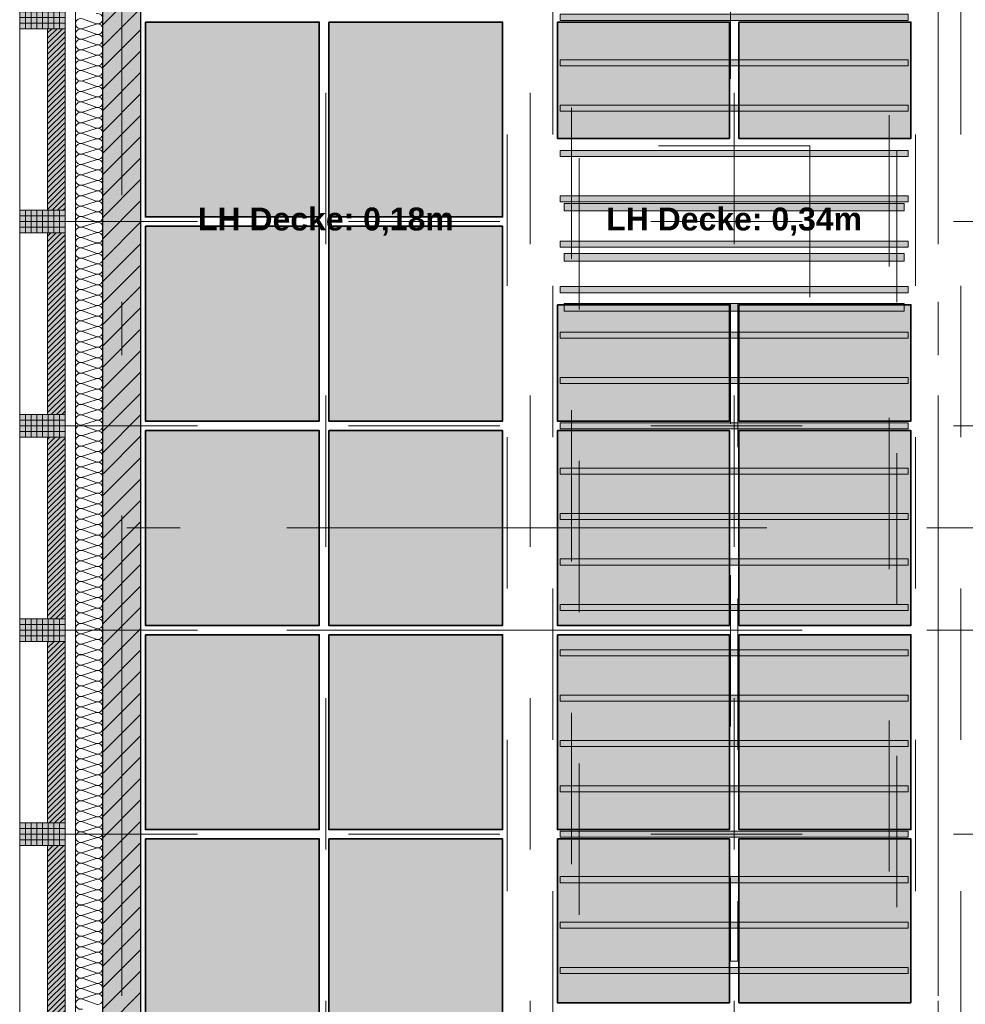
# Model space of a CAD drawing. Header units: metres. Extents: x -49 to 152, y -127 to 99.
# Tile 22 of 177: x -39.82 to -33.57, y -15.97 to -9.47. Entities that reach past the tile are written whole.
import ezdxf

# ---------------------------------------------------------------- set-up
doc = ezdxf.new("R2010")
doc.units = ezdxf.units.M
doc.header["$PDMODE"] = 1
doc.header["$PDSIZE"] = -2
for name, pattern in [('Achsen 01', [5.291531, 3.175, -1.058062, 0.352704, -0.705764]), ('gestrichelt - 01', [2, 1, -1]), ('gestrichelt - 02', [4, 2, -2]), ('ISO-07 Punktiert', [0.889, 0.127, -0.762]), ('Raster 01', [2, 1, -1]), ('VW-01 Strichlinie kurz', [2, 1, -1])]:
    doc.linetypes.add(name, pattern=pattern)
doc.layers.get('0').update_dxf_attribs({"lineweight": 25})
for name, color, linetype, lineweight, true_color in [('013_Beton und Stahlbetonarbeiten-000 Sichtbeton-331 tragende Au', 5, 'Continuous', 5, 0x0000ff), ('014_Fassadenarbeiten-000 Aufsicht Betonfertigteile', 7, 'Continuous', 9, 0xc0c0c0), ('014_Fassadenarbeiten-330 mineralische Dämmung', 7, 'Continuous', 9, 0x666666), ('027_Tischlerarbeiten-360 Akustikdecke', 7, 'Continuous', 9, 0xa6a6a6), ('031_Metallbauarbeiten-350 Lamellendecke DS', 7, 'Continuous', 35, 0x666666), ('AV1-Achsen', 1, 'Achsen 01', 18, 0xff0000), ('AV1-Raster', 7, 'Raster 01', 9, 0xa6a6a6), ('Beschriftung', 7, 'Continuous', 9, 0x555555)]:
    doc.layers.add(name, color=color, linetype=linetype, lineweight=lineweight, true_color=true_color)
for name, color, linetype, lineweight in [('013_Beton und Stahlbetonarbeiten-000 Unterzüge', 7, 'ISO-07 Punktiert', 13), ('013_Beton und Stahlbetonarbeiten-330 Außenwände', 7, 'Continuous', 25), ('014_Fassadenarbeiten-330 Betonfertigteile vertikal', 7, 'Continuous', 9), ('014_Fassadenarbeiten-330 Filtermauerwerk 11.5cm', 7, 'Continuous', 9), ('39 Trockenbauarbeiten -Decke', 7, 'Continuous', 13), ('_1.35m (3D)', 7, 'Continuous', 9), ('_GRU (2D)', 7, 'Continuous', 9), ('_OG 3 (2D)', 7, 'Continuous', 9), ('_OG 3 - DS (2D)', 7, 'Continuous', 9), ('AV1-Schnitt Achsen', 7, 'Achsen 01', 18), ('Bemaßung-Bemaßung', 7, 'Continuous', 9)]:
    doc.layers.add(name, color=color, linetype=linetype, lineweight=lineweight)
doc.layers.get('0').freeze()
doc.styles.add('Arial', font='arial.ttf')
doc.styles.add('Arial (bold)', font='arialbd.ttf')
doc.dimstyles.new('COE 50', dxfattribs={"dimtxt": 100.872396, "dimasz": 0.001414, "dimexe": 0.001, "dimexo": 0.01, "dimgap": 0.001, "dimtad": 1, "dimdec": 3, "dimtxsty": 'Arial', "dimblk": 'VW_SLASH-3', "dimblk1": 'VW_SLASH-3', "dimblk2": 'VW_SLASH-3', "dimcen": 0, "dimadec": 3, "dimazin": 0, "dimtfac": 0.8, "dimtdec": 3, "dimtix": 1, "dimtmove": 0, "dimatfit": 0, "dimldrblk": 'VW_SLASH-2', "dimfxl": 0.002, "dimfxlon": 1, "dimfrac": 2, "dimtolj": 1, "dimarcsym": 0})
pattern_1 = [(45, (0, 0), (0.01767767, -0.01767767), [])]
pattern_2 = [(-90, (0, 0), (0.0375, 0), [])]
pattern_3 = [(0, (0, 0), (2e-18, -0.0375), [])]

# ---------------------------------------------------------------- blocks, each defined once
blk = doc.blocks.new('Group-4')
at = {"layer": 'AV1-Raster'}
for p, q in [((-37.8, -22.95), (-37.8, 1.35)), ((-36.45, -22.95), (-36.45, 1.35)), ((-35.1, -22.95), (-35.1, 1.35)), ((-33.75, -22.95), (-33.75, 1.35)), ((1.35, -10.8), (-40.5, -10.8)), ((1.35, -12.15), (-40.5, -12.15)), ((1.35, -13.5), (-40.5, -13.5)), ((1.35, -14.85), (-40.5, -14.85))]:
    blk.add_line(p, q, dxfattribs=at)
blk = doc.blocks.new('1.35m (3D)')
at = {"layer": 'AV1-Raster', "color": 7}
blk.add_blockref('Group-4', (0, 0), dxfattribs=at)
blk = doc.blocks.new('Group-47')
at = {"layer": '027_Tischlerarbeiten-360 Akustikdecke', "linetype": 'Continuous', "lineweight": 0}
for points in [[(-36.25, -9.47), (-36.25, -9.43), (-33.95, -9.43), (-33.95, -9.47)], [(-36.25, -9.77), (-36.25, -9.73), (-33.95, -9.73), (-33.95, -9.77)], [(-36.25, -10.07), (-36.25, -10.03), (-33.95, -10.03), (-33.95, -10.07)], [(-36.25, -10.37), (-36.25, -10.33), (-33.95, -10.33), (-33.95, -10.37)], [(-36.25, -10.67), (-36.25, -10.63), (-33.95, -10.63), (-33.95, -10.67)], [(-36.25, -10.97), (-36.25, -10.93), (-33.95, -10.93), (-33.95, -10.97)], [(-36.25, -11.27), (-36.25, -11.23), (-33.95, -11.23), (-33.95, -11.27)], [(-36.25, -11.57), (-36.25, -11.53), (-33.95, -11.53), (-33.95, -11.57)], [(-36.25, -11.87), (-36.25, -11.83), (-33.95, -11.83), (-33.95, -11.87)], [(-36.25, -12.17), (-36.25, -12.13), (-33.95, -12.13), (-33.95, -12.17)], [(-36.25, -12.47), (-36.25, -12.43), (-33.95, -12.43), (-33.95, -12.47)], [(-36.25, -12.77), (-36.25, -12.73), (-33.95, -12.73), (-33.95, -12.77)], [(-36.25, -13.07), (-36.25, -13.03), (-33.95, -13.03), (-33.95, -13.07)], [(-36.25, -13.37), (-36.25, -13.33), (-33.95, -13.33), (-33.95, -13.37)], [(-36.25, -13.67), (-36.25, -13.63), (-33.95, -13.63), (-33.95, -13.67)], [(-36.25, -13.97), (-36.25, -13.93), (-33.95, -13.93), (-33.95, -13.97)], [(-36.25, -14.27), (-36.25, -14.23), (-33.95, -14.23), (-33.95, -14.27)], [(-36.25, -14.57), (-36.25, -14.53), (-33.95, -14.53), (-33.95, -14.57)], [(-36.25, -14.87), (-36.25, -14.83), (-33.95, -14.83), (-33.95, -14.87)], [(-36.25, -15.17), (-36.25, -15.13), (-33.95, -15.13), (-33.95, -15.17)], [(-36.25, -15.47), (-36.25, -15.43), (-33.95, -15.43), (-33.95, -15.47)], [(-36.25, -15.77), (-36.25, -15.73), (-33.95, -15.73), (-33.95, -15.77)]]:
    blk.add_hatch(color=254, dxfattribs=at).paths.add_polyline_path(points)
at = {"layer": '027_Tischlerarbeiten-360 Akustikdecke', "color": 8, "flags": 128}
for points in [[(-36.25, -9.47), (-36.25, -9.43), (-33.95, -9.43), (-33.95, -9.47)], [(-36.25, -9.77), (-36.25, -9.73), (-33.95, -9.73), (-33.95, -9.77)], [(-36.25, -10.07), (-36.25, -10.03), (-33.95, -10.03), (-33.95, -10.07)], [(-36.25, -10.37), (-36.25, -10.33), (-33.95, -10.33), (-33.95, -10.37)], [(-36.25, -10.67), (-36.25, -10.63), (-33.95, -10.63), (-33.95, -10.67)], [(-36.25, -10.97), (-36.25, -10.93), (-33.95, -10.93), (-33.95, -10.97)], [(-36.25, -11.27), (-36.25, -11.23), (-33.95, -11.23), (-33.95, -11.27)], [(-36.25, -11.57), (-36.25, -11.53), (-33.95, -11.53), (-33.95, -11.57)], [(-36.25, -11.87), (-36.25, -11.83), (-33.95, -11.83), (-33.95, -11.87)], [(-36.25, -12.17), (-36.25, -12.13), (-33.95, -12.13), (-33.95, -12.17)], [(-36.25, -12.47), (-36.25, -12.43), (-33.95, -12.43), (-33.95, -12.47)], [(-36.25, -12.77), (-36.25, -12.73), (-33.95, -12.73), (-33.95, -12.77)], [(-36.25, -13.07), (-36.25, -13.03), (-33.95, -13.03), (-33.95, -13.07)], [(-36.25, -13.37), (-36.25, -13.33), (-33.95, -13.33), (-33.95, -13.37)], [(-36.25, -13.67), (-36.25, -13.63), (-33.95, -13.63), (-33.95, -13.67)], [(-36.25, -13.97), (-36.25, -13.93), (-33.95, -13.93), (-33.95, -13.97)], [(-36.25, -14.27), (-36.25, -14.23), (-33.95, -14.23), (-33.95, -14.27)], [(-36.25, -14.57), (-36.25, -14.53), (-33.95, -14.53), (-33.95, -14.57)], [(-36.25, -14.87), (-36.25, -14.83), (-33.95, -14.83), (-33.95, -14.87)], [(-36.25, -15.17), (-36.25, -15.13), (-33.95, -15.13), (-33.95, -15.17)], [(-36.25, -15.47), (-36.25, -15.43), (-33.95, -15.43), (-33.95, -15.47)], [(-36.25, -15.77), (-36.25, -15.73), (-33.95, -15.73), (-33.95, -15.77)]]:
    blk.add_lwpolyline(points, close=True, dxfattribs=at)
blk = doc.blocks.new('OG 3 - DS (2D)')
at = {"layer": '027_Tischlerarbeiten-360 Akustikdecke', "linetype": 'Continuous', "lineweight": 0}
for points in [[(-36.225, -10.68), (-33.975, -10.68), (-33.975, -10.73), (-36.225, -10.73)], [(-36.225, -11.0106), (-33.975, -11.0106), (-33.975, -11.0606), (-36.225, -11.0606)], [(-36.225, -11.3412), (-33.975, -11.3412), (-33.975, -11.3912), (-36.225, -11.3912)]]:
    blk.add_hatch(color=254, dxfattribs=at).paths.add_polyline_path(points)
at = {"layer": '031_Metallbauarbeiten-350 Lamellendecke DS', "linetype": 'Continuous', "lineweight": 0, "transparency": 33554508}
for color, points in [(5, [(-38.994, -9.481), (-37.844, -9.481), (-37.844, -10.769), (-38.994, -10.769)]), (5, [(-37.781, -9.481), (-36.631, -9.481), (-36.631, -10.769), (-37.781, -10.769)]), (240, [(-36.269, -9.481), (-35.1315, -9.481), (-35.1315, -10.25), (-36.269, -10.25)]), (240, [(-35.0685, -9.481), (-33.931, -9.481), (-33.931, -10.25), (-35.0685, -10.25)]), (5, [(-38.994, -10.831), (-37.844, -10.831), (-37.844, -12.119), (-38.994, -12.119)]), (5, [(-37.781, -10.831), (-36.631, -10.831), (-36.631, -12.119), (-37.781, -12.119)]), (240, [(-36.269, -11.35), (-35.1315, -11.35), (-35.1315, -12.119), (-36.269, -12.119)]), (240, [(-35.0685, -11.35), (-33.931, -11.35), (-33.931, -12.119), (-35.0685, -12.119)]), (5, [(-38.994, -12.181), (-37.844, -12.181), (-37.844, -13.469), (-38.994, -13.469)]), (5, [(-37.781, -12.181), (-36.631, -12.181), (-36.631, -13.469), (-37.781, -13.469)]), (240, [(-36.269, -12.181), (-35.1315, -12.181), (-35.1315, -13.469), (-36.269, -13.469)]), (240, [(-35.0685, -12.181), (-33.931, -12.181), (-33.931, -13.469), (-35.0685, -13.469)]), (5, [(-38.994, -13.531), (-37.844, -13.531), (-37.844, -14.819), (-38.994, -14.819)]), (5, [(-37.781, -13.531), (-36.631, -13.531), (-36.631, -14.819), (-37.781, -14.819)]), (240, [(-36.269, -13.531), (-35.1315, -13.531), (-35.1315, -14.819), (-36.269, -14.819)]), (240, [(-35.0685, -13.531), (-33.931, -13.531), (-33.931, -14.819), (-35.0685, -14.819)]), (5, [(-38.994, -14.881), (-37.844, -14.881), (-37.844, -16.044), (-38.994, -16.044)]), (5, [(-37.781, -14.881), (-36.631, -14.881), (-36.631, -16.044), (-37.781, -16.044)]), (240, [(-36.269, -14.881), (-35.1315, -14.881), (-35.1315, -15.964), (-36.269, -15.964)]), (240, [(-35.0685, -14.881), (-33.931, -14.881), (-33.931, -15.964), (-35.0685, -15.964)])]:
    blk.add_hatch(color=color, dxfattribs=at).paths.add_polyline_path(points)
at = {"layer": '027_Tischlerarbeiten-360 Akustikdecke', "linetype": 'gestrichelt - 01', "flags": 128}
for points in [[(-36.125, -6.3818), (-36.125, -15.6894), (-36.175, -15.6894), (-36.175, -6.3818)], [(-35.125, -6.3818), (-35.075, -6.3818), (-35.075, -10.0687), (-35.125, -10.0687)], [(-34.075, -6.3818), (-34.025, -6.3818), (-34.025, -15.6894), (-34.075, -15.6894)], [(-35.125, -11.3412), (-35.075, -11.3412), (-35.075, -15.6894), (-35.125, -15.6894)]]:
    blk.add_lwpolyline(points, close=True, dxfattribs=at)
at = {"layer": '027_Tischlerarbeiten-360 Akustikdecke', "flags": 128}
for points in [[(-36.225, -10.68), (-33.975, -10.68), (-33.975, -10.73), (-36.225, -10.73)], [(-36.225, -11.0106), (-33.975, -11.0106), (-33.975, -11.0606), (-36.225, -11.0606)], [(-36.225, -11.3412), (-33.975, -11.3412), (-33.975, -11.3912), (-36.225, -11.3912)]]:
    blk.add_lwpolyline(points, close=True, dxfattribs=at)
at = {"layer": '031_Metallbauarbeiten-350 Lamellendecke DS', "color": 251, "linetype": 'Continuous', "lineweight": 35, "transparency": 33554687, "flags": 128}
for points in [[(-38.994, -9.481), (-37.844, -9.481), (-37.844, -10.769), (-38.994, -10.769)], [(-37.781, -9.481), (-36.631, -9.481), (-36.631, -10.769), (-37.781, -10.769)], [(-36.269, -9.481), (-35.1315, -9.481), (-35.1315, -10.25), (-36.269, -10.25)], [(-35.0685, -9.481), (-33.931, -9.481), (-33.931, -10.25), (-35.0685, -10.25)], [(-38.994, -10.831), (-37.844, -10.831), (-37.844, -12.119), (-38.994, -12.119)], [(-37.781, -10.831), (-36.631, -10.831), (-36.631, -12.119), (-37.781, -12.119)], [(-36.269, -11.35), (-35.1315, -11.35), (-35.1315, -12.119), (-36.269, -12.119)], [(-35.0685, -11.35), (-33.931, -11.35), (-33.931, -12.119), (-35.0685, -12.119)], [(-38.994, -12.181), (-37.844, -12.181), (-37.844, -13.469), (-38.994, -13.469)], [(-37.781, -12.181), (-36.631, -12.181), (-36.631, -13.469), (-37.781, -13.469)], [(-36.269, -12.181), (-35.1315, -12.181), (-35.1315, -13.469), (-36.269, -13.469)], [(-35.0685, -12.181), (-33.931, -12.181), (-33.931, -13.469), (-35.0685, -13.469)], [(-38.994, -13.531), (-37.844, -13.531), (-37.844, -14.819), (-38.994, -14.819)], [(-37.781, -13.531), (-36.631, -13.531), (-36.631, -14.819), (-37.781, -14.819)], [(-36.269, -13.531), (-35.1315, -13.531), (-35.1315, -14.819), (-36.269, -14.819)], [(-35.0685, -13.531), (-33.931, -13.531), (-33.931, -14.819), (-35.0685, -14.819)], [(-38.994, -14.881), (-37.844, -14.881), (-37.844, -16.044), (-38.994, -16.044)], [(-37.781, -14.881), (-36.631, -14.881), (-36.631, -16.044), (-37.781, -16.044)], [(-36.269, -14.881), (-35.1315, -14.881), (-35.1315, -15.964), (-36.269, -15.964)], [(-35.0685, -14.881), (-33.931, -14.881), (-33.931, -15.964), (-35.0685, -15.964)]]:
    blk.add_lwpolyline(points, close=True, dxfattribs=at)
at = {"layer": '39 Trockenbauarbeiten -Decke', "color": 8, "transparency": 33554687}
blk.add_blockref('Group-47', (0, 0), dxfattribs=at)
at = {"layer": '027_Tischlerarbeiten-360 Akustikdecke', "color": 251, "insert": (-35.1, -10.8), "char_height": 0.151309, "attachment_point": 5, "line_spacing_factor": 0.969122, "style": 'Arial (bold)'}
blk.add_mtext('LH Decke: 0,34m', dxfattribs=at)
at = {"layer": '031_Metallbauarbeiten-350 Lamellendecke DS', "insert": (-37.8, -10.8), "char_height": 0.151309, "attachment_point": 5, "line_spacing_factor": 0.969122, "style": 'Arial (bold)'}
blk.add_mtext('LH Decke: 0,18m', dxfattribs=at)
blk = doc.blocks.new('Group-334')
at = {"layer": '014_Fassadenarbeiten-330 mineralische Dämmung', "transparency": 33554687, "flags": 128}
blk.add_lwpolyline([(-16.0052, 39.41, -1.372995), (-15.9396, 39.41), (-15.9729, 39.32, 1.372583), (-15.9073, 39.32), (-15.9362, 39.41, -1.372995), (-15.8706, 39.41), (-15.9039, 39.32, 1.372583), (-15.8383, 39.32), (-15.8673, 39.41, -1.372995), (-15.8017, 39.41), (-15.835, 39.32, 1.372583), (-15.7694, 39.32), (-15.7983, 39.41, -1.372995), (-15.7328, 39.41), (-15.766, 39.32, 1.372583), (-15.7005, 39.32), (-15.7294, 39.41, -1.372995), (-15.6638, 39.41), (-15.6971, 39.32, 1.372583), (-15.6315, 39.32), (-15.6604, 39.41, -1.372995), (-15.5949, 39.41), (-15.6281, 39.32, 1.372583), (-15.5626, 39.32), (-15.5915, 39.41, -1.372995), (-15.5259, 39.41), (-15.5592, 39.32, 1.372583), (-15.4936, 39.32), (-15.5225, 39.41, -1.372995), (-15.457, 39.41), (-15.4902, 39.32, 1.372583), (-15.4247, 39.32), (-15.4536, 39.41, -1.372995), (-15.388, 39.41), (-15.4213, 39.32, 1.372583), (-15.3557, 39.32), (-15.3847, 39.41, -1.372995), (-15.3191, 39.41), (-15.3524, 39.32, 1.372583), (-15.2868, 39.32), (-15.3157, 39.41, -1.372995), (-15.2501, 39.41), (-15.2834, 39.32, 1.372583), (-15.2178, 39.32), (-15.2468, 39.41, -1.372995), (-15.1812, 39.41), (-15.2145, 39.32, 1.372583), (-15.1489, 39.32), (-15.1778, 39.41, -1.372995), (-15.1122, 39.41), (-15.1455, 39.32, 1.372583), (-15.0799, 39.32), (-15.1089, 39.41, -1.372995), (-15.0433, 39.41), (-15.0766, 39.32, 1.372583), (-15.011, 39.32), (-15.0399, 39.41, -1.372995), (-14.9744, 39.41), (-15.0076, 39.32, 1.372583), (-14.9421, 39.32), (-14.971, 39.41, -1.372995), (-14.9054, 39.41), (-14.9387, 39.32, 1.372583), (-14.8731, 39.32), (-14.902, 39.41, -1.372995), (-14.8365, 39.41), (-14.8697, 39.32, 1.372583), (-14.8042, 39.32), (-14.8331, 39.41, -1.372995), (-14.7675, 39.41), (-14.8008, 39.32, 1.372583), (-14.7352, 39.32), (-14.7642, 39.41, -1.372995), (-14.6986, 39.41), (-14.7319, 39.32, 1.372583), (-14.6663, 39.32), (-14.6952, 39.41, -1.372995), (-14.6296, 39.41), (-14.6629, 39.32, 1.372583), (-14.5973, 39.32), (-14.6263, 39.41, -1.372995), (-14.5607, 39.41), (-14.594, 39.32, 1.372583), (-14.5284, 39.32), (-14.5573, 39.41, -1.372995), (-14.4917, 39.41), (-14.525, 39.32, 1.372583), (-14.4594, 39.32), (-14.4884, 39.41, -1.372995), (-14.4228, 39.41), (-14.4561, 39.32, 1.372583), (-14.3905, 39.32), (-14.4194, 39.41, -1.372995), (-14.3539, 39.41), (-14.3871, 39.32, 1.372583), (-14.3216, 39.32), (-14.3505, 39.41, -1.372995), (-14.2849, 39.41), (-14.3182, 39.32, 1.372583), (-14.2526, 39.32), (-14.2815, 39.41, -1.372995), (-14.216, 39.41), (-14.2492, 39.32, 1.372583), (-14.1837, 39.32), (-14.2126, 39.41, -1.372995), (-14.147, 39.41), (-14.1803, 39.32, 1.372583), (-14.1147, 39.32), (-14.1436, 39.41, -1.372995), (-14.0781, 39.41), (-14.1113, 39.32, 1.372583), (-14.0458, 39.32), (-14.0747, 39.41, -1.372995), (-14.0091, 39.41), (-14.0424, 39.32, 1.372583), (-13.9768, 39.32), (-14.0058, 39.41, -1.372995), (-13.9402, 39.41), (-13.9735, 39.32, 1.372583), (-13.9079, 39.32), (-13.9368, 39.41, -1.372995), (-13.8712, 39.41), (-13.9045, 39.32, 1.372583), (-13.8389, 39.32), (-13.8679, 39.41, -1.372995), (-13.8023, 39.41), (-13.8356, 39.32, 1.372583), (-13.77, 39.32), (-13.7989, 39.41, -1.372995), (-13.7334, 39.41), (-13.7666, 39.32, 1.372583), (-13.7011, 39.32), (-13.73, 39.41, -1.372995), (-13.6644, 39.41), (-13.6977, 39.32, 1.372583), (-13.6321, 39.32), (-13.661, 39.41, -1.372995), (-13.5955, 39.41), (-13.6287, 39.32, 1.372583), (-13.5632, 39.32), (-13.5921, 39.41, -1.372995), (-13.5265, 39.41), (-13.5598, 39.32, 1.372583), (-13.4942, 39.32), (-13.5231, 39.41, -1.372995), (-13.4576, 39.41), (-13.4908, 39.32, 1.372583), (-13.4253, 39.32), (-13.4542, 39.41, -1.372995), (-13.3886, 39.41), (-13.4219, 39.32, 1.372583), (-13.3563, 39.32), (-13.3853, 39.41, -1.372995), (-13.3197, 39.41), (-13.353, 39.32, 1.372583), (-13.2874, 39.32), (-13.3163, 39.41, -1.372995), (-13.2507, 39.41), (-13.284, 39.32, 1.372583), (-13.2184, 39.32), (-13.2474, 39.41, -1.372995), (-13.1818, 39.41), (-13.2151, 39.32, 1.372583), (-13.1495, 39.32), (-13.1784, 39.41, -1.372995), (-13.1128, 39.41), (-13.1461, 39.32, 1.372583), (-13.0806, 39.32), (-13.1095, 39.41, -1.372995), (-13.0439, 39.41), (-13.0772, 39.32, 1.372583), (-13.0116, 39.32), (-13.0405, 39.41, -1.372995), (-12.975, 39.41), (-13.0082, 39.32, 1.372583), (-12.9427, 39.32), (-12.9716, 39.41, -1.372995), (-12.906, 39.41), (-12.9393, 39.32, 1.372583), (-12.8737, 39.32), (-12.9026, 39.41, -1.372995), (-12.8371, 39.41), (-12.8703, 39.32, 1.372583), (-12.8048, 39.32), (-12.8337, 39.41, -1.372995), (-12.7681, 39.41), (-12.8014, 39.32, 1.372583), (-12.7358, 39.32), (-12.7648, 39.41, -1.372995), (-12.6992, 39.41), (-12.7325, 39.32, 1.372583), (-12.6669, 39.32), (-12.6958, 39.41, -1.372995), (-12.6302, 39.41), (-12.6635, 39.32, 1.372583), (-12.5979, 39.32), (-12.6269, 39.41, -1.372995), (-12.5613, 39.41), (-12.5946, 39.32, 1.372583), (-12.529, 39.32), (-12.5579, 39.41, -1.372995), (-12.4923, 39.41), (-12.5256, 39.32, 1.372583), (-12.46, 39.32), (-12.489, 39.41, -1.372995), (-12.4234, 39.41), (-12.4567, 39.32, 1.372583), (-12.3911, 39.32), (-12.42, 39.41, -1.372995), (-12.3545, 39.41), (-12.3877, 39.32, 1.372583), (-12.3222, 39.32), (-12.3511, 39.41, -1.372995), (-12.2855, 39.41), (-12.3188, 39.32, 1.372583), (-12.2532, 39.32), (-12.2821, 39.41, -1.372995), (-12.2166, 39.41), (-12.2498, 39.32, 1.372583), (-12.1843, 39.32), (-12.2132, 39.41, -1.372995), (-12.1476, 39.41), (-12.1809, 39.32, 1.372583), (-12.1153, 39.32), (-12.1442, 39.41, -1.372995), (-12.0787, 39.41), (-12.1119, 39.32, 1.372583), (-12.0464, 39.32), (-12.0753, 39.41, -1.372995), (-12.0097, 39.41), (-12.043, 39.32, 1.372583), (-11.9774, 39.32), (-12.0064, 39.41, -1.372995), (-11.9408, 39.41), (-11.9741, 39.32, 1.372583), (-11.9085, 39.32), (-11.9374, 39.41, -1.372995), (-11.8718, 39.41), (-11.9051, 39.32, 1.372583), (-11.8395, 39.32), (-11.8685, 39.41, -1.372995), (-11.8029, 39.41), (-11.8362, 39.32, 1.372583), (-11.7706, 39.32), (-11.7995, 39.41, -1.372995), (-11.734, 39.41), (-11.7672, 39.32, 1.372583), (-11.7017, 39.32), (-11.7306, 39.41, -1.372995), (-11.665, 39.41), (-11.6983, 39.32, 1.372583), (-11.6327, 39.32), (-11.6616, 39.41, -1.372995), (-11.5961, 39.41), (-11.6293, 39.32, 1.372583), (-11.5638, 39.32), (-11.5927, 39.41, -1.372995), (-11.5271, 39.41), (-11.5604, 39.32, 1.372583), (-11.4948, 39.32), (-11.5237, 39.41, -1.372995), (-11.4582, 39.41), (-11.4914, 39.32, 1.372583), (-11.4259, 39.32), (-11.4548, 39.41, -1.372995), (-11.3892, 39.41), (-11.4225, 39.32, 1.372583), (-11.3569, 39.32), (-11.3859, 39.41, -1.372995), (-11.3203, 39.41), (-11.3536, 39.32, 1.372583), (-11.288, 39.32), (-11.3169, 39.41, -1.372995), (-11.2513, 39.41), (-11.2846, 39.32, 1.372583), (-11.219, 39.32), (-11.248, 39.41, -1.372995), (-11.1824, 39.41), (-11.2157, 39.32, 1.372583), (-11.1501, 39.32), (-11.179, 39.41, -1.372995), (-11.1135, 39.41), (-11.1467, 39.32, 1.372583), (-11.0812, 39.32), (-11.1101, 39.41, -1.372995), (-11.0445, 39.41), (-11.0778, 39.32, 1.372583), (-11.0122, 39.32), (-11.0411, 39.41, -1.372995), (-10.9756, 39.41), (-11.0088, 39.32, 1.372583), (-10.9433, 39.32), (-10.9722, 39.41, -1.372995), (-10.9066, 39.41), (-10.9399, 39.32, 1.372583), (-10.8743, 39.32), (-10.9032, 39.41, -1.372995), (-10.8377, 39.41), (-10.8709, 39.32, 1.372583), (-10.8054, 39.32), (-10.8343, 39.41, -1.372995), (-10.7687, 39.41), (-10.802, 39.32, 1.372583), (-10.7364, 39.32), (-10.7654, 39.41, -1.372995), (-10.6998, 39.41), (-10.7331, 39.32, 1.372583), (-10.6675, 39.32), (-10.6964, 39.41, -1.372995), (-10.6308, 39.41), (-10.6641, 39.32, 1.372583), (-10.5985, 39.32), (-10.6275, 39.41, -1.372995), (-10.5619, 39.41), (-10.5952, 39.32, 1.372583), (-10.5296, 39.32), (-10.5585, 39.41, -1.372995), (-10.4929, 39.41), (-10.5262, 39.32, 1.372583), (-10.4606, 39.32), (-10.4896, 39.41, -1.372995), (-10.424, 39.41), (-10.4573, 39.32, 1.372583), (-10.3917, 39.32), (-10.4206, 39.41, -1.372995), (-10.3551, 39.41), (-10.3883, 39.32, 1.372583), (-10.3228, 39.32), (-10.3517, 39.41, -1.372995), (-10.2861, 39.41), (-10.3194, 39.32, 1.372583), (-10.2538, 39.32), (-10.2827, 39.41, -1.372995), (-10.2172, 39.41), (-10.2504, 39.32, 1.372583), (-10.1849, 39.32), (-10.2138, 39.41, -1.372995), (-10.1482, 39.41), (-10.1815, 39.32, 1.372583), (-10.1159, 39.32), (-10.1448, 39.41, -1.372995), (-10.0793, 39.41), (-10.1125, 39.32, 1.372583), (-10.047, 39.32), (-10.0759, 39.41, -1.372995), (-10.0103, 39.41), (-10.0436, 39.32, 1.372583), (-9.978, 39.32), (-10.007, 39.41, -1.372995), (-9.9414, 39.41), (-9.9747, 39.32, 1.372583), (-9.9091, 39.32), (-9.938, 39.41, -1.372995), (-9.8724, 39.41), (-9.9057, 39.32, 1.372583), (-9.8401, 39.32), (-9.8691, 39.41, -1.372995), (-9.8035, 39.41), (-9.8368, 39.32, 1.372583), (-9.7712, 39.32), (-9.8001, 39.41, -1.372995), (-9.7346, 39.41), (-9.7678, 39.32, 1.372583), (-9.7023, 39.32), (-9.7312, 39.41, -1.372995), (-9.6656, 39.41), (-9.6989, 39.32, 1.372583), (-9.6333, 39.32), (-9.6622, 39.41, -1.372995), (-9.5967, 39.41), (-9.6299, 39.32, 1.372583), (-9.5644, 39.32), (-9.5933, 39.41, -1.372995), (-9.5277, 39.41), (-9.561, 39.32, 1.372583), (-9.4954, 39.32), (-9.5243, 39.41, -1.372995), (-9.4588, 39.41), (-9.492, 39.32, 1.372583), (-9.4265, 39.32)], format="xyb", dxfattribs=at)
blk = doc.blocks.new('Group-335')
at = {"layer": '014_Fassadenarbeiten-330 mineralische Dämmung', "transparency": 33554687}
blk.add_blockref('Group-334', (0, 0), dxfattribs=at)
blk = doc.blocks.new('Parametric Object-53')
at = {"layer": '014_Fassadenarbeiten-330 mineralische Dämmung', "color": 7, "transparency": 33554687}
blk.add_blockref('Group-335', (0, 0), dxfattribs=at)
at = {"layer": '014_Fassadenarbeiten-330 mineralische Dämmung', "color": 0, "flags": 1}
for tag in ['IFC_UUID', 'instanceID', 'prm0_name', 'prm0_type', 'prm0_value', 'prm1_name', 'prm1_type', 'prm1_value', 'prm2_name', 'prm2_type', 'prm2_value', 'prm3_name', 'prm3_type', 'prm3_value', 'prm4_name', 'prm4_type', 'prm4_value', 'prm5_name', 'prm5_type', 'prm5_value', 'prm6_name', 'prm6_type', 'prm6_value']:
    blk.add_attdef(tag, (-39.4631, -21.9098), '', height=0.00018, dxfattribs=at)
blk = doc.blocks.new('VW_SLASH-3')
at = {"color": 0, "linetype": 'ByBlock', "lineweight": -2, "transparency": 16777216}
blk.add_line((0, 0), (-1, 0), dxfattribs=at)
at = {"color": 0, "linetype": 'Continuous', "lineweight": 15, "transparency": 16777216, "flags": 128}
blk.add_lwpolyline([(0.5, 0.5), (-0.5, -0.5)], dxfattribs=at)
blk = doc.blocks.new('*D684')
at = {"layer": 'Bemaßung-Bemaßung', "color": 0, "lineweight": -2}
for p, q in [((-42.225, -8.1), (-42.375, -8.1)), ((-42.325, -13.4293), (-42.325, -8.1707)), ((-42.225, -13.5), (-42.375, -13.5))]:
    blk.add_line(p, q, dxfattribs=at)
at = {"layer": 'Defpoints', "color": 0}
for p in [(-42.325, -8.1), (-39.15, -8.1), (-39.15, -13.5)]:
    blk.add_point(p, dxfattribs=at)
at = {"layer": 'Bemaßung-Bemaßung', "color": 0, "lineweight": -2, "xscale": 0.070693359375, "yscale": 0.070693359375, "zscale": 0.070693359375}
for p, rotation in [((-42.325, -8.1), 90), ((-42.325, -13.5), 270)]:
    blk.add_blockref('VW_SLASH-3', p, dxfattribs=dict(at, rotation=rotation))
at = {"layer": 'Bemaßung-Bemaßung', "color": 0, "insert": (-42.4356, -10.8), "char_height": 0.10087, "attachment_point": 5, "rotation": 90, "style": 'Arial'}
blk.add_mtext('\\A1;5,40', dxfattribs=at)
blk = doc.blocks.new('VW_SLASH-2')
at = {"color": 0, "linetype": 'ByBlock', "lineweight": -2, "transparency": 16777216}
blk.add_line((0, 0), (-1, 0), dxfattribs=at)
at = {"color": 0, "linetype": 'Continuous', "lineweight": 15, "transparency": 16777216, "flags": 128}
blk.add_lwpolyline([(0.5, 0.5), (-0.5, -0.5)], dxfattribs=at)
blk = doc.blocks.new('*D685')
at = {"layer": 'Bemaßung-Bemaßung', "color": 0, "lineweight": -2}
for p, q in [((-42.225, -13.5), (-42.375, -13.5)), ((-42.325, -16.1293), (-42.325, -13.5707)), ((-42.225, -16.2), (-42.375, -16.2))]:
    blk.add_line(p, q, dxfattribs=at)
at = {"layer": 'Defpoints', "color": 0}
for p in [(-42.325, -13.5), (-39.15, -13.5), (-39.15, -16.2)]:
    blk.add_point(p, dxfattribs=at)
at = {"layer": 'Bemaßung-Bemaßung', "color": 0, "lineweight": -2, "xscale": 0.070693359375, "yscale": 0.070693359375, "zscale": 0.070693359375}
for p, rotation in [((-42.325, -13.5), 90), ((-42.325, -16.2), 270)]:
    blk.add_blockref('VW_SLASH-3', p, dxfattribs=dict(at, rotation=rotation))
at = {"layer": 'Bemaßung-Bemaßung', "color": 0, "insert": (-42.4356, -14.85), "char_height": 0.10087, "attachment_point": 5, "rotation": 90, "style": 'Arial'}
blk.add_mtext('\\A1;2,70', dxfattribs=at)
blk = doc.blocks.new('Group-877')
at = {"layer": 'AV1-Achsen'}
blk.add_line((-33.75, -26.5), (-33.75, 4.9), dxfattribs=at)
blk = doc.blocks.new('Group-878')
at = {"layer": 'AV1-Achsen'}
blk.add_line((-39.15, -26.5), (-39.15, 4.9), dxfattribs=at)
blk = doc.blocks.new('Group-882')
at = {"layer": 'AV1-Achsen'}
blk.add_line((-43.35, -13.5), (4.2, -13.5), dxfattribs=at)
blk = doc.blocks.new('Group-887')
at = {"layer": 'AV1-Schnitt Achsen'}
blk.add_line((-43.35, -12.825), (4.2, -12.825), dxfattribs=at)
blk = doc.blocks.new('GRU (2D)')
at = {"layer": 'AV1-Achsen', "color": 7}
for name in ['Group-878', 'Group-877', 'Group-882']:
    blk.add_blockref(name, (0, 0), dxfattribs=at)
at = {"layer": 'AV1-Schnitt Achsen', "color": 7}
blk.add_blockref('Group-887', (0, 0), dxfattribs=at)
blk = doc.blocks.new('OG 3 (2D)')
at = {"layer": '013_Beton und Stahlbetonarbeiten-330 Außenwände', "linetype": 'Continuous', "lineweight": 0, "true_color": 0xc0c0c0}
blk.add_hatch(color=9, dxfattribs=at).paths.add_polyline_path([(-39.275, 0.125), (-18.775, 0.125), (-18.775, -0.125), (-39.025, -0.125), (-39.025, -21.725), (-39.275, -21.725)])
at = {"layer": '013_Beton und Stahlbetonarbeiten-330 Außenwände', "linetype": 'Continuous', "lineweight": 13}
h = blk.add_hatch(dxfattribs=at)
h.set_pattern_fill('Stahlbeton', color=251, style=0, pattern_type=2)
h.set_pattern_definition([(45, (0, 0), (0.07071068, -0.07071068), [0.025, -0.025])])
h.paths.add_polyline_path([(-39.275, 0.125), (-18.775, 0.125), (-18.775, -0.125), (-39.025, -0.125), (-39.025, -21.725), (-39.275, -21.725)])
h = blk.add_hatch(dxfattribs=at)
h.set_pattern_fill('Stahlbeton-1', color=251, style=0, pattern_type=2)
h.set_pattern_definition([(-135, (0.03106, -0.03313), (0.07071068, -0.07071068), [])])
h.paths.add_polyline_path([(-39.275, 0.125), (-18.775, 0.125), (-18.775, -0.125), (-39.025, -0.125), (-39.025, -21.725), (-39.275, -21.725)])
at = {"layer": '014_Fassadenarbeiten-330 Betonfertigteile vertikal', "linetype": 'Continuous', "lineweight": 0}
for points in [[(-39.525, -9.525), (-39.525, -9.375), (-39.825, -9.375), (-39.825, -9.525)], [(-39.525, -10.875), (-39.525, -10.725), (-39.825, -10.725), (-39.825, -10.875)], [(-39.525, -12.225), (-39.525, -12.075), (-39.825, -12.075), (-39.825, -12.225)], [(-39.525, -13.575), (-39.525, -13.425), (-39.825, -13.425), (-39.825, -13.575)], [(-39.525, -14.925), (-39.525, -14.775), (-39.825, -14.775), (-39.825, -14.925)]]:
    blk.add_hatch(color=9, dxfattribs=at).paths.add_polyline_path(points)
at = {"layer": '014_Fassadenarbeiten-330 Betonfertigteile vertikal', "linetype": 'Continuous', "lineweight": 9}
h = blk.add_hatch(dxfattribs=at)
h.set_pattern_fill('Stahlbetonfertigteil-1', color=8, style=0, pattern_type=2)
h.set_pattern_definition(pattern_2)
h.paths.add_polyline_path([(-39.525, -9.525), (-39.525, -9.375), (-39.825, -9.375), (-39.825, -9.525)])
at = {"layer": '014_Fassadenarbeiten-330 Betonfertigteile vertikal', "linetype": 'Continuous', "lineweight": 13}
h = blk.add_hatch(dxfattribs=at)
h.set_pattern_fill('Stahlbetonfertigteil', color=8, style=0, pattern_type=2)
h.set_pattern_definition(pattern_3)
h.paths.add_polyline_path([(-39.525, -9.525), (-39.525, -9.375), (-39.825, -9.375), (-39.825, -9.525)])
at = {"layer": '014_Fassadenarbeiten-330 Betonfertigteile vertikal', "linetype": 'Continuous', "lineweight": 9}
h = blk.add_hatch(dxfattribs=at)
h.set_pattern_fill('Stahlbetonfertigteil-1', color=8, style=0, pattern_type=2)
h.set_pattern_definition(pattern_2)
h.paths.add_polyline_path([(-39.525, -10.875), (-39.525, -10.725), (-39.825, -10.725), (-39.825, -10.875)])
at = {"layer": '014_Fassadenarbeiten-330 Betonfertigteile vertikal', "linetype": 'Continuous', "lineweight": 13}
h = blk.add_hatch(dxfattribs=at)
h.set_pattern_fill('Stahlbetonfertigteil', color=8, style=0, pattern_type=2)
h.set_pattern_definition(pattern_3)
h.paths.add_polyline_path([(-39.525, -10.875), (-39.525, -10.725), (-39.825, -10.725), (-39.825, -10.875)])
at = {"layer": '014_Fassadenarbeiten-330 Betonfertigteile vertikal', "linetype": 'Continuous', "lineweight": 9}
h = blk.add_hatch(dxfattribs=at)
h.set_pattern_fill('Stahlbetonfertigteil-1', color=8, style=0, pattern_type=2)
h.set_pattern_definition(pattern_2)
h.paths.add_polyline_path([(-39.525, -12.225), (-39.525, -12.075), (-39.825, -12.075), (-39.825, -12.225)])
at = {"layer": '014_Fassadenarbeiten-330 Betonfertigteile vertikal', "linetype": 'Continuous', "lineweight": 13}
h = blk.add_hatch(dxfattribs=at)
h.set_pattern_fill('Stahlbetonfertigteil', color=8, style=0, pattern_type=2)
h.set_pattern_definition(pattern_3)
h.paths.add_polyline_path([(-39.525, -12.225), (-39.525, -12.075), (-39.825, -12.075), (-39.825, -12.225)])
at = {"layer": '014_Fassadenarbeiten-330 Betonfertigteile vertikal', "linetype": 'Continuous', "lineweight": 9}
h = blk.add_hatch(dxfattribs=at)
h.set_pattern_fill('Stahlbetonfertigteil-1', color=8, style=0, pattern_type=2)
h.set_pattern_definition(pattern_2)
h.paths.add_polyline_path([(-39.525, -13.575), (-39.525, -13.425), (-39.825, -13.425), (-39.825, -13.575)])
at = {"layer": '014_Fassadenarbeiten-330 Betonfertigteile vertikal', "linetype": 'Continuous', "lineweight": 13}
h = blk.add_hatch(dxfattribs=at)
h.set_pattern_fill('Stahlbetonfertigteil', color=8, style=0, pattern_type=2)
h.set_pattern_definition(pattern_3)
h.paths.add_polyline_path([(-39.525, -13.575), (-39.525, -13.425), (-39.825, -13.425), (-39.825, -13.575)])
at = {"layer": '014_Fassadenarbeiten-330 Betonfertigteile vertikal', "linetype": 'Continuous', "lineweight": 9}
h = blk.add_hatch(dxfattribs=at)
h.set_pattern_fill('Stahlbetonfertigteil-1', color=8, style=0, pattern_type=2)
h.set_pattern_definition(pattern_2)
h.paths.add_polyline_path([(-39.525, -14.925), (-39.525, -14.775), (-39.825, -14.775), (-39.825, -14.925)])
at = {"layer": '014_Fassadenarbeiten-330 Betonfertigteile vertikal', "linetype": 'Continuous', "lineweight": 13}
h = blk.add_hatch(dxfattribs=at)
h.set_pattern_fill('Stahlbetonfertigteil', color=8, style=0, pattern_type=2)
h.set_pattern_definition(pattern_3)
h.paths.add_polyline_path([(-39.525, -14.925), (-39.525, -14.775), (-39.825, -14.775), (-39.825, -14.925)])
at = {"layer": '014_Fassadenarbeiten-330 Filtermauerwerk 11.5cm', "linetype": 'Continuous', "lineweight": 0, "true_color": 0xd19783}
for points in [[(-39.64, -9.525), (-39.525, -9.525), (-39.525, -10.725), (-39.64, -10.725)], [(-39.64, -10.875), (-39.525, -10.875), (-39.525, -12.075), (-39.64, -12.075)], [(-39.64, -12.225), (-39.525, -12.225), (-39.525, -13.425), (-39.64, -13.425)], [(-39.64, -13.575), (-39.525, -13.575), (-39.525, -14.775), (-39.64, -14.775)], [(-39.64, -14.925), (-39.525, -14.925), (-39.525, -16.125), (-39.64, -16.125)]]:
    blk.add_hatch(color=33, dxfattribs=at).paths.add_polyline_path(points)
at = {"layer": '014_Fassadenarbeiten-330 Filtermauerwerk 11.5cm', "linetype": 'Continuous', "lineweight": 9}
h = blk.add_hatch(dxfattribs=at)
h.set_pattern_fill('Mauerwerk Münster', color=8, style=0, pattern_type=2)
h.set_pattern_definition(pattern_1)
h.paths.add_polyline_path([(-39.64, -9.525), (-39.525, -9.525), (-39.525, -10.725), (-39.64, -10.725)])
h = blk.add_hatch(dxfattribs=at)
h.set_pattern_fill('Mauerwerk Münster', color=8, style=0, pattern_type=2)
h.set_pattern_definition(pattern_1)
h.paths.add_polyline_path([(-39.64, -10.875), (-39.525, -10.875), (-39.525, -12.075), (-39.64, -12.075)])
h = blk.add_hatch(dxfattribs=at)
h.set_pattern_fill('Mauerwerk Münster', color=8, style=0, pattern_type=2)
h.set_pattern_definition(pattern_1)
h.paths.add_polyline_path([(-39.64, -12.225), (-39.525, -12.225), (-39.525, -13.425), (-39.64, -13.425)])
h = blk.add_hatch(dxfattribs=at)
h.set_pattern_fill('Mauerwerk Münster', color=8, style=0, pattern_type=2)
h.set_pattern_definition(pattern_1)
h.paths.add_polyline_path([(-39.64, -13.575), (-39.525, -13.575), (-39.525, -14.775), (-39.64, -14.775)])
h = blk.add_hatch(dxfattribs=at)
h.set_pattern_fill('Mauerwerk Münster', color=8, style=0, pattern_type=2)
h.set_pattern_definition(pattern_1)
h.paths.add_polyline_path([(-39.64, -14.925), (-39.525, -14.925), (-39.525, -16.125), (-39.64, -16.125)])
at = {"layer": '013_Beton und Stahlbetonarbeiten-000 Sichtbeton-331 tragende Au', "color": 30}
blk.add_solid([(-39.075, -5.475), (-39.025, -5.525), (-39.075, -16.125), (-39.025, -16.075)], dxfattribs=at)
at = {"layer": '013_Beton und Stahlbetonarbeiten-000 Unterzüge', "linetype": 'VW-01 Strichlinie kurz', "flags": 128}
for points in [[(-36.6, -5.525), (-36.3, -5.525), (-36.3, -16.075), (-36.6, -16.075)], [(-33.9, -5.525), (-33.6, -5.525), (-33.6, -16.075), (-33.9, -16.075)]]:
    blk.add_lwpolyline(points, close=True, dxfattribs=at)
at = {"layer": '013_Beton und Stahlbetonarbeiten-330 Außenwände', "flags": 128}
blk.add_lwpolyline([(-39.275, 0.125), (-18.775, 0.125), (-18.775, -0.125), (-39.025, -0.125), (-39.025, -21.725), (-39.275, -21.725)], close=True, dxfattribs=at)
at = {"layer": '014_Fassadenarbeiten-000 Aufsicht Betonfertigteile', "flags": 128}
blk.add_lwpolyline([(-39.455, 0.305), (-39.455, -21.905), (-39.825, -22.275), (-39.825, 0.675)], close=True, dxfattribs=at)
at = {"layer": '014_Fassadenarbeiten-330 Betonfertigteile vertikal', "flags": 128}
for points in [[(-39.525, -9.525), (-39.525, -9.375), (-39.825, -9.375), (-39.825, -9.525)], [(-39.525, -10.875), (-39.525, -10.725), (-39.825, -10.725), (-39.825, -10.875)], [(-39.525, -12.225), (-39.525, -12.075), (-39.825, -12.075), (-39.825, -12.225)], [(-39.525, -13.575), (-39.525, -13.425), (-39.825, -13.425), (-39.825, -13.575)], [(-39.525, -14.925), (-39.525, -14.775), (-39.825, -14.775), (-39.825, -14.925)]]:
    blk.add_lwpolyline(points, close=True, dxfattribs=at)
at = {"layer": '014_Fassadenarbeiten-330 Filtermauerwerk 11.5cm', "flags": 128}
for points in [[(-39.64, -9.525), (-39.525, -9.525), (-39.525, -10.725), (-39.64, -10.725)], [(-39.64, -10.875), (-39.525, -10.875), (-39.525, -12.075), (-39.64, -12.075)], [(-39.64, -12.225), (-39.525, -12.225), (-39.525, -13.425), (-39.64, -13.425)], [(-39.64, -13.575), (-39.525, -13.575), (-39.525, -14.775), (-39.64, -14.775)], [(-39.64, -14.925), (-39.525, -14.925), (-39.525, -16.125), (-39.64, -16.125)]]:
    blk.add_lwpolyline(points, close=True, dxfattribs=at)
at = {"layer": '014_Fassadenarbeiten-330 mineralische Dämmung', "flags": 128}
blk.add_lwpolyline([(-18.9, 0.305), (-18.9, 0.125), (-39.275, 0.125), (-39.275, -21.725), (-39.15, -21.725), (-39.15, -21.905), (-39.455, -21.905), (-39.455, 0.305)], close=True, dxfattribs=at)
at = {"layer": 'Beschriftung', "linetype": 'gestrichelt - 02', "flags": 128}
blk.add_lwpolyline([(-35.6, -10.3), (-34.6, -10.3), (-34.6, -11.3), (-35.6, -11.3)], close=True, dxfattribs=at)
at = {"layer": '014_Fassadenarbeiten-330 mineralische Dämmung', "rotation": 90}
blk.add_blockref('Parametric Object-53', (0, 0), dxfattribs=at)
at = {"layer": 'Bemaßung-Bemaßung', "color": 1}
for base, p1, p2, text, picture, middle in [((-42.325, -8.1), (-39.15, -13.5), (-39.15, -8.1), '5,40', '*D684', (-42.4356, -10.8)), ((-42.325, -13.5), (-39.15, -16.2), (-39.15, -13.5), '2,70', '*D685', (-42.4356, -14.85))]:
    dim = blk.add_linear_dim(base=base, p1=p1, p2=p2, angle=270, text=text, dimstyle='COE 50', override={"dimtxt": 0.100872, "dimasz": 0.070693, "dimexe": 0.05, "dimgap": 0.05, "dimpost": '<>', "dimtxsty": 'Arial', "dimtmove": 2, "dimfxl": 0.1}, dxfattribs=at)
    dim.commit()
    dim.dimension.update_dxf_attribs({"geometry": picture, "text_midpoint": middle})

msp = doc.modelspace()

# ---------------------------------------------------------------- block references
at = {"layer": '_1.35m (3D)'}
msp.add_blockref('1.35m (3D)', (0, 0), dxfattribs=at)

# ---------------------------------------------------------------- next in the draw order: block references
at = {"layer": '_OG 3 - DS (2D)'}
msp.add_blockref('OG 3 - DS (2D)', (0, 0), dxfattribs=at)

# ---------------------------------------------------------------- next in the draw order: block references
at = {"layer": '_OG 3 (2D)'}
msp.add_blockref('OG 3 (2D)', (0, 0), dxfattribs=at)

# ---------------------------------------------------------------- next in the draw order: block references
at = {"layer": '_GRU (2D)'}
msp.add_blockref('GRU (2D)', (0, 0), dxfattribs=at)

doc.saveas('drawing.dxf')
